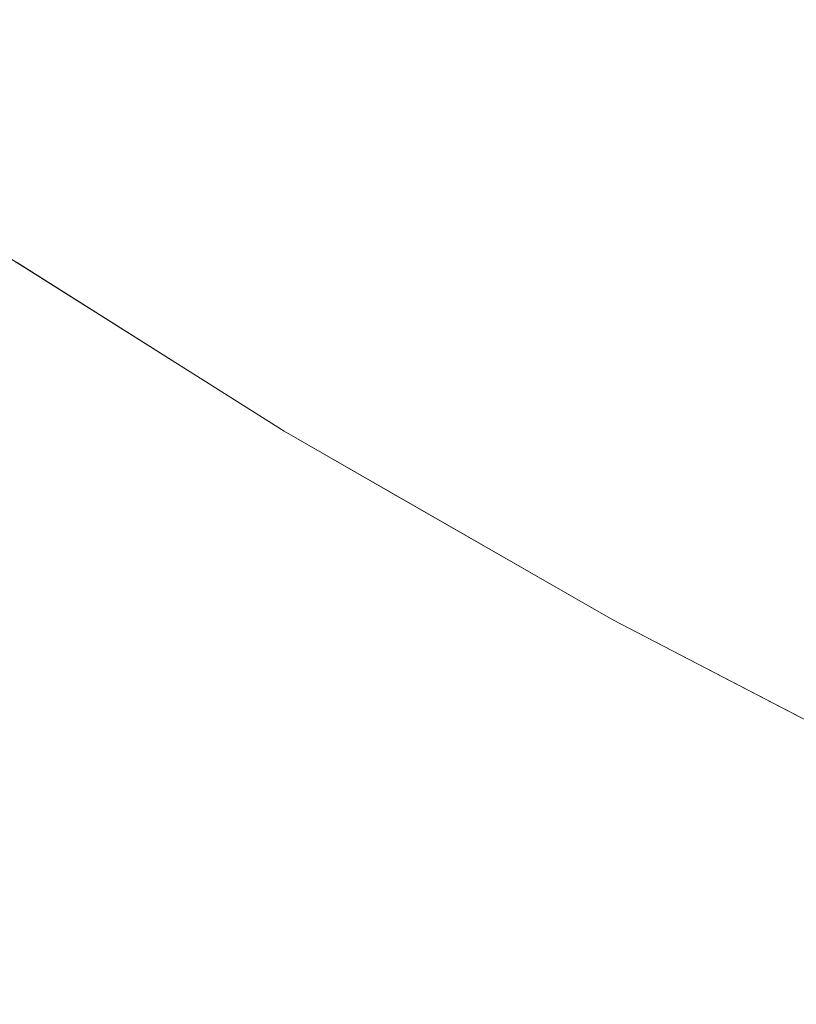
# Model space of a CAD drawing. Header units: centimetres. Extents: x -35.1 to 36.2, y 4.2 to 6.
# Tile 132 of 256: x -11.0498 to -11.0263, y 4.5271 to 4.5569. Entities that reach past the tile are written whole.
import ezdxf

# ---------------------------------------------------------------- set-up
doc = ezdxf.new("R2010")
doc.units = ezdxf.units.CM
doc.header["$LTSCALE"] = 2.54
doc.layers.add('Lucido design-1', color=7, linetype='Continuous')

# ---------------------------------------------------------------- blocks, each defined once
blk = doc.blocks.new('Gruppo-4-1')
at = {"color": 7, "linetype": 'Continuous', "lineweight": 9}
blk.add_3dface([(-34.952766, 5.900212, -2276.22217), (-34.952766, 4.300212, -2276.22217), (36.079692, 4.300212, -2276.22217), (36.079692, 5.900212, -2276.22217)], dxfattribs=at)
for points, invisible_edges in [([(-11.032675, 4.556464, -2276.671794), (-11.037909, 4.559785, -2276.671794), (-11.036754, 4.560774, -2276.669608), (-11.031557, 4.557477, -2276.669608)], 15), ([(-11.027903, 4.560786, -2276.663225), (-11.022657, 4.55764, -2276.663225), (-11.023881, 4.556466, -2276.665321), (-11.02917, 4.559638, -2276.665321)], 15), ([(-11.041053, 4.557092, -2276.678496), (-11.041993, 4.556287, -2276.680769), (-11.047177, 4.559764, -2276.680769), (-11.046208, 4.56055, -2276.678496)], 15), ([(-11.04809, 4.559024, -2276.683058), (-11.047177, 4.559764, -2276.680769), (-11.041993, 4.556287, -2276.680769), (-11.042878, 4.555529, -2276.683058)], 15), ([(-11.039011, 4.558842, -2276.674006), (-11.037909, 4.559785, -2276.671794), (-11.032675, 4.556464, -2276.671794), (-11.033741, 4.555498, -2276.674006)], 15), ([(-11.02917, 4.559638, -2276.665321), (-11.023881, 4.556466, -2276.665321), (-11.025058, 4.555338, -2276.667449), (-11.030389, 4.558535, -2276.667449)], 15), ([(-11.042878, 4.555529, -2276.683058), (-11.043709, 4.554817, -2276.68536), (-11.048947, 4.558329, -2276.68536), (-11.04809, 4.559024, -2276.683058)], 15), ([(-11.033741, 4.555498, -2276.674006), (-11.034756, 4.554579, -2276.676241), (-11.040059, 4.557944, -2276.676241), (-11.039011, 4.558842, -2276.674006)], 15), ([(-11.049747, 4.55768, -2276.687674), (-11.048947, 4.558329, -2276.68536), (-11.043709, 4.554817, -2276.68536), (-11.044486, 4.554152, -2276.687674)], 15), ([(-11.030389, 4.558535, -2276.667449), (-11.025058, 4.555338, -2276.667449), (-11.026186, 4.554256, -2276.669608), (-11.031557, 4.557477, -2276.669608)], 15), ([(-11.041053, 4.557092, -2276.678496), (-11.040059, 4.557944, -2276.676241), (-11.034756, 4.554579, -2276.676241), (-11.035718, 4.553708, -2276.678496)], 15), ([(-11.044486, 4.554152, -2276.687674), (-11.045208, 4.553533, -2276.689995), (-11.050492, 4.557076, -2276.689995), (-11.049747, 4.55768, -2276.687674)], 15), ([(-11.031557, 4.557477, -2276.669608), (-11.026186, 4.554256, -2276.669608), (-11.027266, 4.553221, -2276.671794), (-11.032675, 4.556464, -2276.671794)], 15), ([(-11.05118, 4.556518, -2276.692323), (-11.050492, 4.557076, -2276.689995), (-11.045208, 4.553533, -2276.689995), (-11.045876, 4.552961, -2276.692323)], 15), ([(-11.035718, 4.553708, -2276.678496), (-11.036628, 4.552883, -2276.680769), (-11.041993, 4.556287, -2276.680769), (-11.041053, 4.557092, -2276.678496)], 15), ([(-11.045876, 4.552961, -2276.692323), (-11.04649, 4.552435, -2276.694654), (-11.051813, 4.556005, -2276.694654), (-11.05118, 4.556518, -2276.692323)], 15), ([(-11.042878, 4.555529, -2276.683058), (-11.041993, 4.556287, -2276.680769), (-11.036628, 4.552883, -2276.680769), (-11.037485, 4.552107, -2276.683058)], 15), ([(-11.033741, 4.555498, -2276.674006), (-11.032675, 4.556464, -2276.671794), (-11.027266, 4.553221, -2276.671794), (-11.028296, 4.552233, -2276.674006)], 15), ([(-11.052391, 4.555536, -2276.696987), (-11.051813, 4.556005, -2276.694654), (-11.04649, 4.552435, -2276.694654), (-11.04705, 4.551955, -2276.696987)], 15), ([(-11.04705, 4.551955, -2276.696987), (-11.047558, 4.55152, -2276.699319), (-11.052914, 4.555112, -2276.699319), (-11.052391, 4.555536, -2276.696987)], 15), ([(-11.037485, 4.552107, -2276.683058), (-11.03829, 4.551378, -2276.68536), (-11.043709, 4.554817, -2276.68536), (-11.042878, 4.555529, -2276.683058)], 15), ([(-11.028296, 4.552233, -2276.674006), (-11.029276, 4.551293, -2276.676241), (-11.034756, 4.554579, -2276.676241), (-11.033741, 4.555498, -2276.674006)], 15), ([(-11.053383, 4.554732, -2276.701649), (-11.052914, 4.555112, -2276.699319), (-11.047558, 4.55152, -2276.699319), (-11.048013, 4.551131, -2276.701649)], 15), ([(-11.044486, 4.554152, -2276.687674), (-11.043709, 4.554817, -2276.68536), (-11.03829, 4.551378, -2276.68536), (-11.039042, 4.550698, -2276.687674)], 15), ([(-11.048013, 4.551131, -2276.701649), (-11.048417, 4.550785, -2276.703974), (-11.053799, 4.554394, -2276.703974), (-11.053383, 4.554732, -2276.701649)], 15), ([(-11.035718, 4.553708, -2276.678496), (-11.034756, 4.554579, -2276.676241), (-11.029276, 4.551293, -2276.676241), (-11.030206, 4.550402, -2276.678496)], 15), ([(-11.054163, 4.5541, -2276.706291), (-11.053799, 4.554394, -2276.703974), (-11.048417, 4.550785, -2276.703974), (-11.048769, 4.550483, -2276.706291)], 15), ([(-11.039042, 4.550698, -2276.687674), (-11.039741, 4.550064, -2276.689995), (-11.045208, 4.553533, -2276.689995), (-11.044486, 4.554152, -2276.687674)], 15), ([(-11.021685, 4.550061, -2276.671794), (-11.027266, 4.553221, -2276.671794), (-11.026186, 4.554256, -2276.669608), (-11.020644, 4.551119, -2276.669608)], 15), ([(-11.054735, 4.553635, -2276.710899), (-11.054474, 4.553847, -2276.7086), (-11.049072, 4.550224, -2276.7086), (-11.049325, 4.550007, -2276.710899)], 15), ([(-11.048769, 4.550483, -2276.706291), (-11.049072, 4.550224, -2276.7086), (-11.054474, 4.553847, -2276.7086), (-11.054163, 4.5541, -2276.706291)], 15), ([(-11.049325, 4.550007, -2276.710899), (-11.049529, 4.549832, -2276.713185), (-11.054946, 4.553464, -2276.713185), (-11.054735, 4.553635, -2276.710899)], 15), ([(-11.030206, 4.550402, -2276.678496), (-11.031085, 4.549559, -2276.680769), (-11.036628, 4.552883, -2276.680769), (-11.035718, 4.553708, -2276.678496)], 15), ([(-11.049687, 4.549697, -2276.715456), (-11.049798, 4.549602, -2276.717712), (-11.055223, 4.55324, -2276.717712), (-11.055109, 4.553333, -2276.715456)], 15), ([(-11.055109, 4.553333, -2276.715456), (-11.054946, 4.553464, -2276.713185), (-11.049529, 4.549832, -2276.713185), (-11.049687, 4.549697, -2276.715456)], 15), ([(-11.045876, 4.552961, -2276.692323), (-11.045208, 4.553533, -2276.689995), (-11.039741, 4.550064, -2276.689995), (-11.040387, 4.549479, -2276.692323)], 15), ([(-11.040387, 4.549479, -2276.692323), (-11.040982, 4.54894, -2276.694654), (-11.04649, 4.552435, -2276.694654), (-11.045876, 4.552961, -2276.692323)], 15), ([(-11.028296, 4.552233, -2276.674006), (-11.027266, 4.553221, -2276.671794), (-11.021685, 4.550061, -2276.671794), (-11.022677, 4.549052, -2276.674006)], 15), ([(-11.037485, 4.552107, -2276.683058), (-11.036628, 4.552883, -2276.680769), (-11.031085, 4.549559, -2276.680769), (-11.031913, 4.548765, -2276.683058)], 15), ([(-11.04705, 4.551955, -2276.696987), (-11.04649, 4.552435, -2276.694654), (-11.040982, 4.54894, -2276.694654), (-11.041524, 4.548449, -2276.696987)], 15), ([(-11.031913, 4.548765, -2276.683058), (-11.03269, 4.54802, -2276.68536), (-11.03829, 4.551378, -2276.68536), (-11.037485, 4.552107, -2276.683058)], 15), ([(-11.022677, 4.549052, -2276.674006), (-11.023622, 4.548092, -2276.676241), (-11.029276, 4.551293, -2276.676241), (-11.028296, 4.552233, -2276.674006)], 15), ([(-11.041524, 4.548449, -2276.696987), (-11.042016, 4.548004, -2276.699319), (-11.047558, 4.55152, -2276.699319), (-11.04705, 4.551955, -2276.696987)], 15), ([(-11.048013, 4.551131, -2276.701649), (-11.047558, 4.55152, -2276.699319), (-11.042016, 4.548004, -2276.699319), (-11.042456, 4.547605, -2276.701649)], 15), ([(-11.039042, 4.550698, -2276.687674), (-11.03829, 4.551378, -2276.68536), (-11.03269, 4.54802, -2276.68536), (-11.033416, 4.547324, -2276.687674)], 15), ([(-11.030206, 4.550402, -2276.678496), (-11.029276, 4.551293, -2276.676241), (-11.023622, 4.548092, -2276.676241), (-11.024517, 4.547182, -2276.678496)], 15), ([(-11.042456, 4.547605, -2276.701649), (-11.042847, 4.547251, -2276.703974), (-11.048417, 4.550785, -2276.703974), (-11.048013, 4.551131, -2276.701649)], 15), ([(-11.048769, 4.550483, -2276.706291), (-11.048417, 4.550785, -2276.703974), (-11.042847, 4.547251, -2276.703974), (-11.043188, 4.546942, -2276.706291)], 15), ([(-11.033416, 4.547324, -2276.687674), (-11.034091, 4.546676, -2276.689995), (-11.039741, 4.550064, -2276.689995), (-11.039042, 4.550698, -2276.687674)], 15), ([(-11.05111, 4.550331, -2276.72217), (-11.044245, 4.546001, -2276.72217), (-11.044245, 4.546001, -2276.92217), (-11.049871, 4.54955, -2276.92217)], 10), ([(-11.044248, 4.545982, -2276.71995), (-11.044245, 4.546001, -2276.72217), (-11.05111, 4.550331, -2276.72217), (-11.049864, 4.549546, -2276.71995)], 13), ([(-11.043188, 4.546942, -2276.706291), (-11.043481, 4.546677, -2276.7086), (-11.049072, 4.550224, -2276.7086), (-11.048769, 4.550483, -2276.706291)], 15), ([(-11.024517, 4.547182, -2276.678496), (-11.025364, 4.546321, -2276.680769), (-11.031085, 4.549559, -2276.680769), (-11.030206, 4.550402, -2276.678496)], 15), ([(-11.043726, 4.546455, -2276.710899), (-11.043924, 4.546275, -2276.713185), (-11.049529, 4.549832, -2276.713185), (-11.049325, 4.550007, -2276.710899)], 15), ([(-11.049325, 4.550007, -2276.710899), (-11.049072, 4.550224, -2276.7086), (-11.043481, 4.546677, -2276.7086), (-11.043726, 4.546455, -2276.710899)], 15), ([(-11.040387, 4.549479, -2276.692323), (-11.039741, 4.550064, -2276.689995), (-11.034091, 4.546676, -2276.689995), (-11.034716, 4.546078, -2276.692323)], 15), ([(-11.044076, 4.546137, -2276.715456), (-11.044184, 4.54604, -2276.717712), (-11.049798, 4.549602, -2276.717712), (-11.049687, 4.549697, -2276.715456)], 15), ([(-11.049687, 4.549697, -2276.715456), (-11.049529, 4.549832, -2276.713185), (-11.043924, 4.546275, -2276.713185), (-11.044076, 4.546137, -2276.715456)], 15), ([(-11.044367, 4.545875, -2276.926967), (-11.044446, 4.545803, -2276.928615), (-11.050068, 4.54937, -2276.928615), (-11.049986, 4.54944, -2276.926967)], 15), ([(-11.049986, 4.54944, -2276.926967), (-11.04993, 4.549489, -2276.925344), (-11.044311, 4.545925, -2276.925344), (-11.044367, 4.545875, -2276.926967)], 15), ([(-11.044311, 4.545925, -2276.925344), (-11.04993, 4.549489, -2276.925344), (-11.049896, 4.549518, -2276.923745)], 11), ([(-11.049896, 4.549518, -2276.923745), (-11.049871, 4.54955, -2276.92217), (-11.044245, 4.546001, -2276.92217), (-11.044311, 4.545925, -2276.925344)], 13), ([(-11.049864, 4.549546, -2276.71995), (-11.049798, 4.549602, -2276.717712), (-11.044184, 4.54604, -2276.717712), (-11.044248, 4.545982, -2276.71995)], 15), ([(-11.034716, 4.546078, -2276.692323), (-11.03529, 4.545527, -2276.694654), (-11.040982, 4.54894, -2276.694654), (-11.040387, 4.549479, -2276.692323)], 15), ([(-11.031913, 4.548765, -2276.683058), (-11.031085, 4.549559, -2276.680769), (-11.025364, 4.546321, -2276.680769), (-11.026162, 4.54551, -2276.683058)], 15), ([(-11.050472, 4.549024, -2276.933702), (-11.05031, 4.549163, -2276.931982), (-11.044679, 4.545591, -2276.931982), (-11.044837, 4.545449, -2276.933702)], 15), ([(-11.044549, 4.545709, -2276.930287), (-11.044679, 4.545591, -2276.931982), (-11.05031, 4.549163, -2276.931982), (-11.050175, 4.549278, -2276.930287)], 15), ([(-11.050175, 4.549278, -2276.930287), (-11.050068, 4.54937, -2276.928615), (-11.044446, 4.545803, -2276.928615), (-11.044549, 4.545709, -2276.930287)], 15), ([(-11.050886, 4.54867, -2276.93721), (-11.050664, 4.54886, -2276.935444), (-11.045022, 4.545281, -2276.935444), (-11.045237, 4.545086, -2276.93721)], 15), ([(-11.044837, 4.545449, -2276.933702), (-11.045022, 4.545281, -2276.935444), (-11.050664, 4.54886, -2276.935444), (-11.050472, 4.549024, -2276.933702)], 15), ([(-11.041524, 4.548449, -2276.696987), (-11.040982, 4.54894, -2276.694654), (-11.03529, 4.545527, -2276.694654), (-11.035814, 4.545024, -2276.696987)], 15), ([(-11.045237, 4.545086, -2276.93721), (-11.045483, 4.544863, -2276.938998), (-11.05114, 4.548453, -2276.938998), (-11.050886, 4.54867, -2276.93721)], 15), ([(-11.026162, 4.54551, -2276.683058), (-11.026911, 4.544749, -2276.68536), (-11.03269, 4.54802, -2276.68536), (-11.031913, 4.548765, -2276.683058)], 15), ([(-11.045761, 4.544612, -2276.940809), (-11.046072, 4.54433, -2276.942641), (-11.051748, 4.547932, -2276.942641), (-11.051427, 4.548207, -2276.940809)], 15), ([(-11.051427, 4.548207, -2276.940809), (-11.05114, 4.548453, -2276.938998), (-11.045483, 4.544863, -2276.938998), (-11.045761, 4.544612, -2276.940809)], 15), ([(-11.035814, 4.545024, -2276.696987), (-11.036289, 4.544569, -2276.699319), (-11.042016, 4.548004, -2276.699319), (-11.041524, 4.548449, -2276.696987)], 15), ([(-11.052105, 4.547626, -2276.944493), (-11.051748, 4.547932, -2276.942641), (-11.046072, 4.54433, -2276.942641), (-11.046417, 4.544017, -2276.944493)], 15), ([(-11.042456, 4.547605, -2276.701649), (-11.042016, 4.548004, -2276.699319), (-11.036289, 4.544569, -2276.699319), (-11.036714, 4.544161, -2276.701649)], 15), ([(-11.033416, 4.547324, -2276.687674), (-11.03269, 4.54802, -2276.68536), (-11.026911, 4.544749, -2276.68536), (-11.027611, 4.544037, -2276.687674)], 15), ([(-11.046417, 4.544017, -2276.944493), (-11.046799, 4.543672, -2276.946366), (-11.052499, 4.547288, -2276.946366), (-11.052105, 4.547626, -2276.944493)], 15), ([(-11.036714, 4.544161, -2276.701649), (-11.037091, 4.543799, -2276.703974), (-11.042847, 4.547251, -2276.703974), (-11.042456, 4.547605, -2276.701649)], 15), ([(-11.027611, 4.544037, -2276.687674), (-11.028261, 4.543376, -2276.689995), (-11.034091, 4.546676, -2276.689995), (-11.033416, 4.547324, -2276.687674)], 15), ([(-11.052931, 4.546918, -2276.948259), (-11.052499, 4.547288, -2276.946366), (-11.046799, 4.543672, -2276.946366), (-11.047217, 4.543292, -2276.948259)], 15), ([(-11.043188, 4.546942, -2276.706291), (-11.042847, 4.547251, -2276.703974), (-11.037091, 4.543799, -2276.703974), (-11.037421, 4.543483, -2276.706291)], 15), ([(-11.047217, 4.543292, -2276.948259), (-11.047675, 4.542878, -2276.95017), (-11.053404, 4.546513, -2276.95017), (-11.052931, 4.546918, -2276.948259)], 15), ([(-11.037421, 4.543483, -2276.706291), (-11.037704, 4.543212, -2276.7086), (-11.043481, 4.546677, -2276.7086), (-11.043188, 4.546942, -2276.706291)], 15), ([(-11.053917, 4.546074, -2276.952099), (-11.053404, 4.546513, -2276.95017), (-11.047675, 4.542878, -2276.95017), (-11.048172, 4.542428, -2276.952099)], 15), ([(-11.03794, 4.542985, -2276.710899), (-11.038132, 4.542802, -2276.713185), (-11.043924, 4.546275, -2276.713185), (-11.043726, 4.546455, -2276.710899)], 15), ([(-11.043726, 4.546455, -2276.710899), (-11.043481, 4.546677, -2276.7086), (-11.037704, 4.543212, -2276.7086), (-11.03794, 4.542985, -2276.710899)], 15), ([(-11.034716, 4.546078, -2276.692323), (-11.034091, 4.546676, -2276.689995), (-11.028261, 4.543376, -2276.689995), (-11.028863, 4.542764, -2276.692323)], 15), ([(-11.038279, 4.542661, -2276.715456), (-11.038383, 4.542561, -2276.717712), (-11.044184, 4.54604, -2276.717712), (-11.044076, 4.546137, -2276.715456)], 15), ([(-11.044076, 4.546137, -2276.715456), (-11.043924, 4.546275, -2276.713185), (-11.038132, 4.542802, -2276.713185), (-11.038279, 4.542661, -2276.715456)], 15), ([(-11.048172, 4.542428, -2276.952099), (-11.04871, 4.541941, -2276.954044), (-11.054473, 4.545597, -2276.954044), (-11.053917, 4.546074, -2276.952099)], 15), ([(-11.038559, 4.542392, -2276.926967), (-11.038636, 4.542319, -2276.928615), (-11.044446, 4.545803, -2276.928615), (-11.044367, 4.545875, -2276.926967)], 15), ([(-11.044367, 4.545875, -2276.926967), (-11.044311, 4.545925, -2276.925344), (-11.038506, 4.542443, -2276.925344), (-11.038559, 4.542392, -2276.926967)], 15), ([(-11.044311, 4.545925, -2276.925344), (-11.044245, 4.546001, -2276.92217), (-11.04178, 4.544447, -2276.92217)], 9), ([(-11.04178, 4.544447, -2276.92217), (-11.038506, 4.542443, -2276.925344), (-11.044311, 4.545925, -2276.925344)], 11), ([(-11.044248, 4.545982, -2276.71995), (-11.044184, 4.54604, -2276.717712), (-11.038383, 4.542561, -2276.717712), (-11.038444, 4.542502, -2276.71995)], 15), ([(-11.04178, 4.544447, -2276.72217), (-11.044245, 4.546001, -2276.72217), (-11.044248, 4.545982, -2276.71995)], 10), ([(-11.04178, 4.544447, -2276.72217), (-11.044248, 4.545982, -2276.71995), (-11.038444, 4.542502, -2276.71995)], 11), ([(-11.044245, 4.546001, -2276.72217), (-11.04178, 4.544447, -2276.72217), (-11.04178, 4.544447, -2276.92217), (-11.044245, 4.546001, -2276.92217)], 10), ([(-11.028863, 4.542764, -2276.692323), (-11.029416, 4.542202, -2276.694654), (-11.03529, 4.545527, -2276.694654), (-11.034716, 4.546078, -2276.692323)], 15), ([(-11.055073, 4.545084, -2276.956004), (-11.054473, 4.545597, -2276.954044), (-11.04871, 4.541941, -2276.954044), (-11.04929, 4.541415, -2276.956004)], 15), ([(-11.044837, 4.545449, -2276.933702), (-11.044679, 4.545591, -2276.931982), (-11.038862, 4.542102, -2276.931982), (-11.039013, 4.541957, -2276.933702)], 15), ([(-11.038736, 4.542223, -2276.930287), (-11.038862, 4.542102, -2276.931982), (-11.044679, 4.545591, -2276.931982), (-11.044549, 4.545709, -2276.930287)], 15), ([(-11.044549, 4.545709, -2276.930287), (-11.044446, 4.545803, -2276.928615), (-11.038636, 4.542319, -2276.928615), (-11.038736, 4.542223, -2276.930287)], 15), ([(-11.035814, 4.545024, -2276.696987), (-11.03529, 4.545527, -2276.694654), (-11.029416, 4.542202, -2276.694654), (-11.029921, 4.541689, -2276.696987)], 15), ([(-11.045237, 4.545086, -2276.93721), (-11.045022, 4.545281, -2276.935444), (-11.039192, 4.541785, -2276.935444), (-11.0394, 4.541586, -2276.93721)], 15), ([(-11.039013, 4.541957, -2276.933702), (-11.039192, 4.541785, -2276.935444), (-11.045022, 4.545281, -2276.935444), (-11.044837, 4.545449, -2276.933702)], 15), ([(-11.020237, 4.542348, -2276.683058), (-11.020956, 4.541571, -2276.68536), (-11.026911, 4.544749, -2276.68536), (-11.026162, 4.54551, -2276.683058)], 15), ([(-11.04929, 4.541415, -2276.956004), (-11.049915, 4.540849, -2276.957979), (-11.055718, 4.544531, -2276.957979), (-11.055073, 4.545084, -2276.956004)], 15), ([(-11.0394, 4.541586, -2276.93721), (-11.039638, 4.541358, -2276.938998), (-11.045483, 4.544863, -2276.938998), (-11.045237, 4.545086, -2276.93721)], 15), ([(-11.029921, 4.541689, -2276.696987), (-11.030379, 4.541224, -2276.699319), (-11.036289, 4.544569, -2276.699319), (-11.035814, 4.545024, -2276.696987)], 15), ([(-11.045761, 4.544612, -2276.940809), (-11.045483, 4.544863, -2276.938998), (-11.039638, 4.541358, -2276.938998), (-11.039906, 4.541101, -2276.940809)], 15), ([(-11.027611, 4.544037, -2276.687674), (-11.026911, 4.544749, -2276.68536), (-11.020956, 4.541571, -2276.68536), (-11.021629, 4.540845, -2276.687674)], 15), ([(-11.046417, 4.544017, -2276.944493), (-11.046072, 4.54433, -2276.942641), (-11.040206, 4.540813, -2276.942641), (-11.04054, 4.540493, -2276.944493)], 15), ([(-11.039906, 4.541101, -2276.940809), (-11.040206, 4.540813, -2276.942641), (-11.046072, 4.54433, -2276.942641), (-11.045761, 4.544612, -2276.940809)], 15), ([(-11.038506, 4.542443, -2276.925344), (-11.04178, 4.544447, -2276.92217), (-11.032469, 4.539104, -2276.92217)], 9), ([(-11.032469, 4.539104, -2276.92217), (-11.04178, 4.544447, -2276.72217), (-11.038438, 4.542529, -2276.72217)], 9), ([(-11.032469, 4.539104, -2276.92217), (-11.04178, 4.544447, -2276.92217), (-11.04178, 4.544447, -2276.72217)], 10), ([(-11.038444, 4.542502, -2276.71995), (-11.038438, 4.542529, -2276.72217), (-11.04178, 4.544447, -2276.72217)], 9), ([(-11.036714, 4.544161, -2276.701649), (-11.036289, 4.544569, -2276.699319), (-11.030379, 4.541224, -2276.699319), (-11.030789, 4.540807, -2276.701649)], 15), ([(-11.030789, 4.540807, -2276.701649), (-11.031153, 4.540437, -2276.703974), (-11.037091, 4.543799, -2276.703974), (-11.036714, 4.544161, -2276.701649)], 15), ([(-11.021629, 4.540845, -2276.687674), (-11.022254, 4.540171, -2276.689995), (-11.028261, 4.543376, -2276.689995), (-11.027611, 4.544037, -2276.687674)], 15), ([(-11.04054, 4.540493, -2276.944493), (-11.040909, 4.540139, -2276.946366), (-11.046799, 4.543672, -2276.946366), (-11.046417, 4.544017, -2276.944493)], 15), ([(-11.037421, 4.543483, -2276.706291), (-11.037091, 4.543799, -2276.703974), (-11.031153, 4.540437, -2276.703974), (-11.03147, 4.540114, -2276.706291)], 15), ([(-11.047217, 4.543292, -2276.948259), (-11.046799, 4.543672, -2276.946366), (-11.040909, 4.540139, -2276.946366), (-11.041313, 4.539752, -2276.948259)], 15), ([(-11.03147, 4.540114, -2276.706291), (-11.031743, 4.539837, -2276.7086), (-11.037704, 4.543212, -2276.7086), (-11.037421, 4.543483, -2276.706291)], 15), ([(-11.041313, 4.539752, -2276.948259), (-11.041755, 4.539328, -2276.95017), (-11.047675, 4.542878, -2276.95017), (-11.047217, 4.543292, -2276.948259)], 15), ([(-11.03794, 4.542985, -2276.710899), (-11.037704, 4.543212, -2276.7086), (-11.031743, 4.539837, -2276.7086), (-11.031971, 4.539606, -2276.710899)], 15), ([(-11.028863, 4.542764, -2276.692323), (-11.028261, 4.543376, -2276.689995), (-11.022254, 4.540171, -2276.689995), (-11.022832, 4.539546, -2276.692323)], 15), ([(-11.048172, 4.542428, -2276.952099), (-11.047675, 4.542878, -2276.95017), (-11.041755, 4.539328, -2276.95017), (-11.042235, 4.538868, -2276.952099)], 15), ([(-11.031971, 4.539606, -2276.710899), (-11.032155, 4.539418, -2276.713185), (-11.038132, 4.542802, -2276.713185), (-11.03794, 4.542985, -2276.710899)], 15), ([(-11.038444, 4.542502, -2276.71995), (-11.038383, 4.542561, -2276.717712), (-11.032397, 4.539172, -2276.717712), (-11.032456, 4.539112, -2276.71995)], 15), ([(-11.032297, 4.539274, -2276.715456), (-11.032397, 4.539172, -2276.717712), (-11.038383, 4.542561, -2276.717712), (-11.038279, 4.542661, -2276.715456)], 15), ([(-11.038279, 4.542661, -2276.715456), (-11.038132, 4.542802, -2276.713185), (-11.032155, 4.539418, -2276.713185), (-11.032297, 4.539274, -2276.715456)], 15), ([(-11.022832, 4.539546, -2276.692323), (-11.023364, 4.538972, -2276.694654), (-11.029416, 4.542202, -2276.694654), (-11.028863, 4.542764, -2276.692323)], 15), ([(-11.042235, 4.538868, -2276.952099), (-11.042754, 4.538369, -2276.954044), (-11.04871, 4.541941, -2276.954044), (-11.048172, 4.542428, -2276.952099)], 15), ([(-11.038736, 4.542223, -2276.930287), (-11.038636, 4.542319, -2276.928615), (-11.03264, 4.538925, -2276.928615), (-11.032737, 4.538827, -2276.930287)], 15), ([(-11.032567, 4.539, -2276.926967), (-11.03264, 4.538925, -2276.928615), (-11.038636, 4.542319, -2276.928615), (-11.038559, 4.542392, -2276.926967)], 15), ([(-11.038559, 4.542392, -2276.926967), (-11.038506, 4.542443, -2276.925344), (-11.032516, 4.539052, -2276.925344), (-11.032567, 4.539, -2276.926967)], 15), ([(-11.032469, 4.539104, -2276.92217), (-11.032516, 4.539052, -2276.925344), (-11.038506, 4.542443, -2276.925344)], 11), ([(-11.038438, 4.542529, -2276.72217), (-11.038444, 4.542502, -2276.71995), (-11.032456, 4.539112, -2276.71995)], 11), ([(-11.038438, 4.542529, -2276.72217), (-11.031859, 4.538754, -2276.72217), (-11.031859, 4.538754, -2276.92217), (-11.032469, 4.539104, -2276.92217)], 10), ([(-11.032456, 4.539112, -2276.71995), (-11.031859, 4.538754, -2276.72217), (-11.038438, 4.542529, -2276.72217)], 9), ([(-11.033004, 4.538555, -2276.933702), (-11.033177, 4.538379, -2276.935444), (-11.039192, 4.541785, -2276.935444), (-11.039013, 4.541957, -2276.933702)], 15), ([(-11.039013, 4.541957, -2276.933702), (-11.038862, 4.542102, -2276.931982), (-11.032858, 4.538704, -2276.931982), (-11.033004, 4.538555, -2276.933702)], 15), ([(-11.032737, 4.538827, -2276.930287), (-11.032858, 4.538704, -2276.931982), (-11.038862, 4.542102, -2276.931982), (-11.038736, 4.542223, -2276.930287)], 15), ([(-11.029921, 4.541689, -2276.696987), (-11.029416, 4.542202, -2276.694654), (-11.023364, 4.538972, -2276.694654), (-11.023849, 4.538449, -2276.696987)], 15), ([(-11.04929, 4.541415, -2276.956004), (-11.04871, 4.541941, -2276.954044), (-11.042754, 4.538369, -2276.954044), (-11.043315, 4.537832, -2276.956004)], 15), ([(-11.0394, 4.541586, -2276.93721), (-11.039192, 4.541785, -2276.935444), (-11.033177, 4.538379, -2276.935444), (-11.033377, 4.538176, -2276.93721)], 15), ([(-11.023849, 4.538449, -2276.696987), (-11.024289, 4.537974, -2276.699319), (-11.030379, 4.541224, -2276.699319), (-11.029921, 4.541689, -2276.696987)], 15), ([(-11.043315, 4.537832, -2276.956004), (-11.043919, 4.537253, -2276.957979), (-11.049915, 4.540849, -2276.957979), (-11.04929, 4.541415, -2276.956004)], 15), ([(-11.039906, 4.541101, -2276.940809), (-11.039638, 4.541358, -2276.938998), (-11.033606, 4.537943, -2276.938998), (-11.033864, 4.537681, -2276.940809)], 15), ([(-11.033377, 4.538176, -2276.93721), (-11.033606, 4.537943, -2276.938998), (-11.039638, 4.541358, -2276.938998), (-11.0394, 4.541586, -2276.93721)], 15), ([(-11.033864, 4.537681, -2276.940809), (-11.034154, 4.537386, -2276.942641), (-11.040206, 4.540813, -2276.942641), (-11.039906, 4.541101, -2276.940809)], 15), ([(-11.030789, 4.540807, -2276.701649), (-11.030379, 4.541224, -2276.699319), (-11.024289, 4.537974, -2276.699319), (-11.024683, 4.537549, -2276.701649)], 15), ([(-11.050585, 4.540242, -2276.959966), (-11.049915, 4.540849, -2276.957979), (-11.043919, 4.537253, -2276.957979), (-11.044566, 4.536633, -2276.959966)], 15), ([(-11.04054, 4.540493, -2276.944493), (-11.040206, 4.540813, -2276.942641), (-11.034154, 4.537386, -2276.942641), (-11.034476, 4.537059, -2276.944493)], 15), ([(-11.024683, 4.537549, -2276.701649), (-11.025033, 4.537172, -2276.703974), (-11.031153, 4.540437, -2276.703974), (-11.030789, 4.540807, -2276.701649)], 15), ([(-11.034476, 4.537059, -2276.944493), (-11.034831, 4.536698, -2276.946366), (-11.040909, 4.540139, -2276.946366), (-11.04054, 4.540493, -2276.944493)], 15), ([(-11.044566, 4.536633, -2276.959966), (-11.045258, 4.535969, -2276.961965), (-11.051301, 4.539593, -2276.961965), (-11.050585, 4.540242, -2276.959966)], 15), ([(-11.03147, 4.540114, -2276.706291), (-11.031153, 4.540437, -2276.703974), (-11.025033, 4.537172, -2276.703974), (-11.025338, 4.536842, -2276.706291)], 15), ([(-11.041313, 4.539752, -2276.948259), (-11.040909, 4.540139, -2276.946366), (-11.034831, 4.536698, -2276.946366), (-11.03522, 4.536302, -2276.948259)], 15), ([(-11.025338, 4.536842, -2276.706291), (-11.0256, 4.53656, -2276.7086), (-11.031743, 4.539837, -2276.7086), (-11.03147, 4.540114, -2276.706291)], 15), ([(-11.052066, 4.538901, -2276.963974), (-11.051301, 4.539593, -2276.961965), (-11.045258, 4.535969, -2276.961965), (-11.045996, 4.535261, -2276.963974)], 15), ([(-11.03522, 4.536302, -2276.948259), (-11.035646, 4.53587, -2276.95017), (-11.041755, 4.539328, -2276.95017), (-11.041313, 4.539752, -2276.948259)], 15), ([(-11.025819, 4.536323, -2276.710899), (-11.025996, 4.536132, -2276.713185), (-11.032155, 4.539418, -2276.713185), (-11.031971, 4.539606, -2276.710899)], 15), ([(-11.031971, 4.539606, -2276.710899), (-11.031743, 4.539837, -2276.7086), (-11.0256, 4.53656, -2276.7086), (-11.025819, 4.536323, -2276.710899)], 15), ([(-11.042235, 4.538868, -2276.952099), (-11.041755, 4.539328, -2276.95017), (-11.035646, 4.53587, -2276.95017), (-11.036108, 4.5354, -2276.952099)], 15), ([(-11.026132, 4.535985, -2276.715456), (-11.026229, 4.535881, -2276.717712), (-11.032397, 4.539172, -2276.717712), (-11.032297, 4.539274, -2276.715456)], 15), ([(-11.032297, 4.539274, -2276.715456), (-11.032155, 4.539418, -2276.713185), (-11.025996, 4.536132, -2276.713185), (-11.026132, 4.535985, -2276.715456)], 15), ([(-11.026463, 4.535628, -2276.928615), (-11.03264, 4.538925, -2276.928615), (-11.032567, 4.539, -2276.926967)], 11), ([(-11.032567, 4.539, -2276.926967), (-11.032516, 4.539052, -2276.925344), (-11.026343, 4.535758, -2276.925344), (-11.026463, 4.535628, -2276.928615)], 15), ([(-11.032516, 4.539052, -2276.925344), (-11.032469, 4.539104, -2276.92217), (-11.031859, 4.538754, -2276.92217)], 9), ([(-11.026343, 4.535758, -2276.925344), (-11.032516, 4.539052, -2276.925344), (-11.031859, 4.538754, -2276.92217)], 11), ([(-11.032456, 4.539112, -2276.71995), (-11.032397, 4.539172, -2276.717712), (-11.026229, 4.535881, -2276.717712), (-11.026285, 4.535819, -2276.71995)], 15), ([(-11.031859, 4.538754, -2276.72217), (-11.032456, 4.539112, -2276.71995), (-11.026285, 4.535819, -2276.71995)], 11), ([(-11.045996, 4.535261, -2276.963974), (-11.046782, 4.534508, -2276.96599), (-11.052879, 4.538164, -2276.96599), (-11.052066, 4.538901, -2276.963974)], 15), ([(-11.036108, 4.5354, -2276.952099), (-11.036609, 4.534891, -2276.954044), (-11.042754, 4.538369, -2276.954044), (-11.042235, 4.538868, -2276.952099)], 15), ([(-11.033004, 4.538555, -2276.933702), (-11.032858, 4.538704, -2276.931982), (-11.026672, 4.535402, -2276.931982), (-11.026812, 4.535251, -2276.933702)], 15), ([(-11.026556, 4.535528, -2276.930287), (-11.026672, 4.535402, -2276.931982), (-11.032858, 4.538704, -2276.931982), (-11.032737, 4.538827, -2276.930287)], 15), ([(-11.032737, 4.538827, -2276.930287), (-11.03264, 4.538925, -2276.928615), (-11.026463, 4.535628, -2276.928615), (-11.026556, 4.535528, -2276.930287)], 15), ([(-11.031859, 4.538754, -2276.92217), (-11.021344, 4.533292, -2276.92217), (-11.026343, 4.535758, -2276.925344)], 10), ([(-11.021344, 4.533292, -2276.92217), (-11.031859, 4.538754, -2276.92217), (-11.031859, 4.538754, -2276.72217), (-11.026276, 4.535854, -2276.72217)], 10), ([(-11.026285, 4.535819, -2276.71995), (-11.026276, 4.535854, -2276.72217), (-11.031859, 4.538754, -2276.72217)], 9), ([(-11.033377, 4.538176, -2276.93721), (-11.033177, 4.538379, -2276.935444), (-11.026978, 4.535072, -2276.935444), (-11.027171, 4.534864, -2276.93721)], 15), ([(-11.026812, 4.535251, -2276.933702), (-11.026978, 4.535072, -2276.935444), (-11.033177, 4.538379, -2276.935444), (-11.033004, 4.538555, -2276.933702)], 15), ([(-11.053743, 4.537382, -2276.968013), (-11.052879, 4.538164, -2276.96599), (-11.046782, 4.534508, -2276.96599), (-11.047616, 4.533708, -2276.968013)], 15), ([(-11.043315, 4.537832, -2276.956004), (-11.042754, 4.538369, -2276.954044), (-11.036609, 4.534891, -2276.954044), (-11.03715, 4.534341, -2276.956004)], 15), ([(-11.027171, 4.534864, -2276.93721), (-11.02739, 4.534627, -2276.938998), (-11.033606, 4.537943, -2276.938998), (-11.033377, 4.538176, -2276.93721)], 15), ([(-11.03715, 4.534341, -2276.956004), (-11.037731, 4.53375, -2276.957979), (-11.043919, 4.537253, -2276.957979), (-11.043315, 4.537832, -2276.956004)], 15), ([(-11.033864, 4.537681, -2276.940809), (-11.033606, 4.537943, -2276.938998), (-11.02739, 4.534627, -2276.938998), (-11.027639, 4.534359, -2276.940809)], 15), ([(-11.027639, 4.534359, -2276.940809), (-11.027917, 4.534058, -2276.942641), (-11.034154, 4.537386, -2276.942641), (-11.033864, 4.537681, -2276.940809)], 15), ([(-11.047616, 4.533708, -2276.968013), (-11.048501, 4.53286, -2276.97004), (-11.054659, 4.536553, -2276.97004), (-11.053743, 4.537382, -2276.968013)], 15), ([(-11.044566, 4.536633, -2276.959966), (-11.043919, 4.537253, -2276.957979), (-11.037731, 4.53375, -2276.957979), (-11.038355, 4.533116, -2276.959966)], 15), ([(-11.034476, 4.537059, -2276.944493), (-11.034154, 4.537386, -2276.942641), (-11.027917, 4.534058, -2276.942641), (-11.028226, 4.533725, -2276.944493)], 15), ([(-11.028226, 4.533725, -2276.944493), (-11.028568, 4.533356, -2276.946366), (-11.034831, 4.536698, -2276.946366), (-11.034476, 4.537059, -2276.944493)], 15), ([(-11.038355, 4.533116, -2276.959966), (-11.039022, 4.532439, -2276.961965), (-11.045258, 4.535969, -2276.961965), (-11.044566, 4.536633, -2276.959966)], 15), ([(-11.03522, 4.536302, -2276.948259), (-11.034831, 4.536698, -2276.946366), (-11.028568, 4.533356, -2276.946366), (-11.028942, 4.532952, -2276.948259)], 15), ([(-11.055627, 4.535675, -2276.972069), (-11.054659, 4.536553, -2276.97004), (-11.048501, 4.53286, -2276.97004), (-11.049436, 4.531963, -2276.972069)], 15), ([(-11.028942, 4.532952, -2276.948259), (-11.029351, 4.532511, -2276.95017), (-11.035646, 4.53587, -2276.95017), (-11.03522, 4.536302, -2276.948259)], 15), ([(-11.045996, 4.535261, -2276.963974), (-11.045258, 4.535969, -2276.961965), (-11.039022, 4.532439, -2276.961965), (-11.039733, 4.531715, -2276.963974)], 15), ([(-11.036108, 4.5354, -2276.952099), (-11.035646, 4.53587, -2276.95017), (-11.029351, 4.532511, -2276.95017), (-11.029796, 4.532031, -2276.952099)], 15), ([(-11.020105, 4.532436, -2276.928615), (-11.026463, 4.535628, -2276.928615), (-11.026343, 4.535758, -2276.925344), (-11.01999, 4.532568, -2276.925344)], 15), ([(-11.01999, 4.532568, -2276.925344), (-11.026343, 4.535758, -2276.925344), (-11.021344, 4.533292, -2276.92217)], 11), ([(-11.049436, 4.531963, -2276.972069), (-11.050424, 4.531016, -2276.974099), (-11.056649, 4.534749, -2276.974099), (-11.055627, 4.535675, -2276.972069)], 15), ([(-11.026812, 4.535251, -2276.933702), (-11.026672, 4.535402, -2276.931982), (-11.020306, 4.532206, -2276.931982), (-11.020441, 4.532051, -2276.933702)], 15), ([(-11.020195, 4.532334, -2276.930287), (-11.020306, 4.532206, -2276.931982), (-11.026672, 4.535402, -2276.931982), (-11.026556, 4.535528, -2276.930287)], 15), ([(-11.026556, 4.535528, -2276.930287), (-11.026463, 4.535628, -2276.928615), (-11.020105, 4.532436, -2276.928615), (-11.020195, 4.532334, -2276.930287)], 15), ([(-11.039733, 4.531715, -2276.963974), (-11.04049, 4.530946, -2276.96599), (-11.046782, 4.534508, -2276.96599), (-11.045996, 4.535261, -2276.963974)], 15), ([(-11.029796, 4.532031, -2276.952099), (-11.030277, 4.531512, -2276.954044), (-11.036609, 4.534891, -2276.954044), (-11.036108, 4.5354, -2276.952099)], 15), ([(-11.020441, 4.532051, -2276.933702), (-11.0206, 4.531869, -2276.935444), (-11.026978, 4.535072, -2276.935444), (-11.026812, 4.535251, -2276.933702)], 15), ([(-11.03715, 4.534341, -2276.956004), (-11.036609, 4.534891, -2276.954044), (-11.030277, 4.531512, -2276.954044), (-11.030796, 4.530951, -2276.956004)], 15), ([(-11.020784, 4.531657, -2276.93721), (-11.020995, 4.531415, -2276.938998), (-11.02739, 4.534627, -2276.938998), (-11.027171, 4.534864, -2276.93721)], 15), ([(-11.027171, 4.534864, -2276.93721), (-11.026978, 4.535072, -2276.935444), (-11.0206, 4.531869, -2276.935444), (-11.020784, 4.531657, -2276.93721)], 15), ([(-11.027639, 4.534359, -2276.940809), (-11.02739, 4.534627, -2276.938998), (-11.020995, 4.531415, -2276.938998), (-11.021233, 4.531142, -2276.940809)], 15), ([(-11.047616, 4.533708, -2276.968013), (-11.046782, 4.534508, -2276.96599), (-11.04049, 4.530946, -2276.96599), (-11.041294, 4.530128, -2276.968013)], 15), ([(-11.030796, 4.530951, -2276.956004), (-11.031355, 4.530348, -2276.957979), (-11.037731, 4.53375, -2276.957979), (-11.03715, 4.534341, -2276.956004)], 15), ([(-11.021233, 4.531142, -2276.940809), (-11.021499, 4.530836, -2276.942641), (-11.027917, 4.534058, -2276.942641), (-11.027639, 4.534359, -2276.940809)], 15), ([(-11.028226, 4.533725, -2276.944493), (-11.027917, 4.534058, -2276.942641), (-11.021499, 4.530836, -2276.942641), (-11.021796, 4.530496, -2276.944493)], 15), ([(-11.041294, 4.530128, -2276.968013), (-11.042146, 4.529262, -2276.97004), (-11.048501, 4.53286, -2276.97004), (-11.047616, 4.533708, -2276.968013)], 15), ([(-11.038355, 4.533116, -2276.959966), (-11.037731, 4.53375, -2276.957979), (-11.031355, 4.530348, -2276.957979), (-11.031954, 4.529701, -2276.959966)], 15), ([(-11.021796, 4.530496, -2276.944493), (-11.022123, 4.53012, -2276.946366), (-11.028568, 4.533356, -2276.946366), (-11.028226, 4.533725, -2276.944493)], 15), ([(-11.028942, 4.532952, -2276.948259), (-11.028568, 4.533356, -2276.946366), (-11.022123, 4.53012, -2276.946366), (-11.022482, 4.529708, -2276.948259)], 15), ([(-11.031954, 4.529701, -2276.959966), (-11.032595, 4.529009, -2276.961965), (-11.039022, 4.532439, -2276.961965), (-11.038355, 4.533116, -2276.959966)], 15), ([(-11.043048, 4.528346, -2276.972069), (-11.049436, 4.531963, -2276.972069), (-11.048501, 4.53286, -2276.97004), (-11.042146, 4.529262, -2276.97004)], 15), ([(-11.022482, 4.529708, -2276.948259), (-11.022873, 4.529258, -2276.95017), (-11.029351, 4.532511, -2276.95017), (-11.028942, 4.532952, -2276.948259)], 15), ([(-11.039733, 4.531715, -2276.963974), (-11.039022, 4.532439, -2276.961965), (-11.032595, 4.529009, -2276.961965), (-11.033279, 4.528272, -2276.963974)], 15), ([(-11.029796, 4.532031, -2276.952099), (-11.029351, 4.532511, -2276.95017), (-11.022873, 4.529258, -2276.95017), (-11.023299, 4.528769, -2276.952099)], 15), ([(-11.043999, 4.527379, -2276.974099), (-11.050424, 4.531016, -2276.974099), (-11.049436, 4.531963, -2276.972069), (-11.043048, 4.528346, -2276.972069)], 15), ([(-11.023299, 4.528769, -2276.952099), (-11.023761, 4.52824, -2276.954044), (-11.030277, 4.531512, -2276.954044), (-11.029796, 4.532031, -2276.952099)], 15), ([(-11.033279, 4.528272, -2276.963974), (-11.034007, 4.527486, -2276.96599), (-11.04049, 4.530946, -2276.96599), (-11.039733, 4.531715, -2276.963974)], 15), ([(-11.030796, 4.530951, -2276.956004), (-11.030277, 4.531512, -2276.954044), (-11.023761, 4.52824, -2276.954044), (-11.024259, 4.527668, -2276.956004)], 15), ([(-11.045002, 4.52636, -2276.976126), (-11.051464, 4.530018, -2276.976126), (-11.050424, 4.531016, -2276.974099), (-11.043999, 4.527379, -2276.974099)], 15), ([(-11.041294, 4.530128, -2276.968013), (-11.04049, 4.530946, -2276.96599), (-11.034007, 4.527486, -2276.96599), (-11.034779, 4.526652, -2276.968013)], 15), ([(-11.024259, 4.527668, -2276.956004), (-11.024794, 4.527053, -2276.957979), (-11.031355, 4.530348, -2276.957979), (-11.030796, 4.530951, -2276.956004)], 15), ([(-11.031954, 4.529701, -2276.959966), (-11.031355, 4.530348, -2276.957979), (-11.024794, 4.527053, -2276.957979), (-11.025368, 4.526394, -2276.959966)], 15), ([(-11.034779, 4.526652, -2276.968013), (-11.035598, 4.525768, -2276.97004), (-11.042146, 4.529262, -2276.97004), (-11.041294, 4.530128, -2276.968013)], 15), ([(-11.046057, 4.525287, -2276.978149), (-11.052559, 4.528968, -2276.978149), (-11.051464, 4.530018, -2276.976126), (-11.045002, 4.52636, -2276.976126)], 15), ([(-11.025368, 4.526394, -2276.959966), (-11.025983, 4.525689, -2276.961965), (-11.032595, 4.529009, -2276.961965), (-11.031954, 4.529701, -2276.959966)], 15), ([(-11.042146, 4.529262, -2276.97004), (-11.035598, 4.525768, -2276.97004), (-11.036465, 4.524833, -2276.972069), (-11.043048, 4.528346, -2276.972069)], 15), ([(-11.047165, 4.524161, -2276.980164), (-11.053709, 4.527866, -2276.980164), (-11.052559, 4.528968, -2276.978149), (-11.046057, 4.525287, -2276.978149)], 15), ([(-11.033279, 4.528272, -2276.963974), (-11.032595, 4.529009, -2276.961965), (-11.025983, 4.525689, -2276.961965), (-11.026638, 4.524937, -2276.963974)], 15), ([(-11.043048, 4.528346, -2276.972069), (-11.036465, 4.524833, -2276.972069), (-11.037379, 4.523846, -2276.974099), (-11.043999, 4.527379, -2276.974099)], 15), ([(-11.026638, 4.524937, -2276.963974), (-11.027335, 4.524136, -2276.96599), (-11.034007, 4.527486, -2276.96599), (-11.033279, 4.528272, -2276.963974)], 15), ([(-11.048326, 4.52298, -2276.98217), (-11.054914, 4.52671, -2276.98217), (-11.053709, 4.527866, -2276.980164), (-11.047165, 4.524161, -2276.980164)], 15), ([(-11.043999, 4.527379, -2276.974099), (-11.037379, 4.523846, -2276.974099), (-11.038343, 4.522806, -2276.976126), (-11.045002, 4.52636, -2276.976126)], 15), ([(-11.034779, 4.526652, -2276.968013), (-11.034007, 4.527486, -2276.96599), (-11.027335, 4.524136, -2276.96599), (-11.028076, 4.523286, -2276.968013)], 15)]:
    blk.add_3dface(points, dxfattribs=dict(at, invisible_edges=invisible_edges))

msp = doc.modelspace()

# ---------------------------------------------------------------- block references
at = {"layer": 'Lucido design-1', "color": 7}
msp.add_blockref('Gruppo-4-1', (0, 0), dxfattribs=at)

doc.saveas('drawing.dxf')
